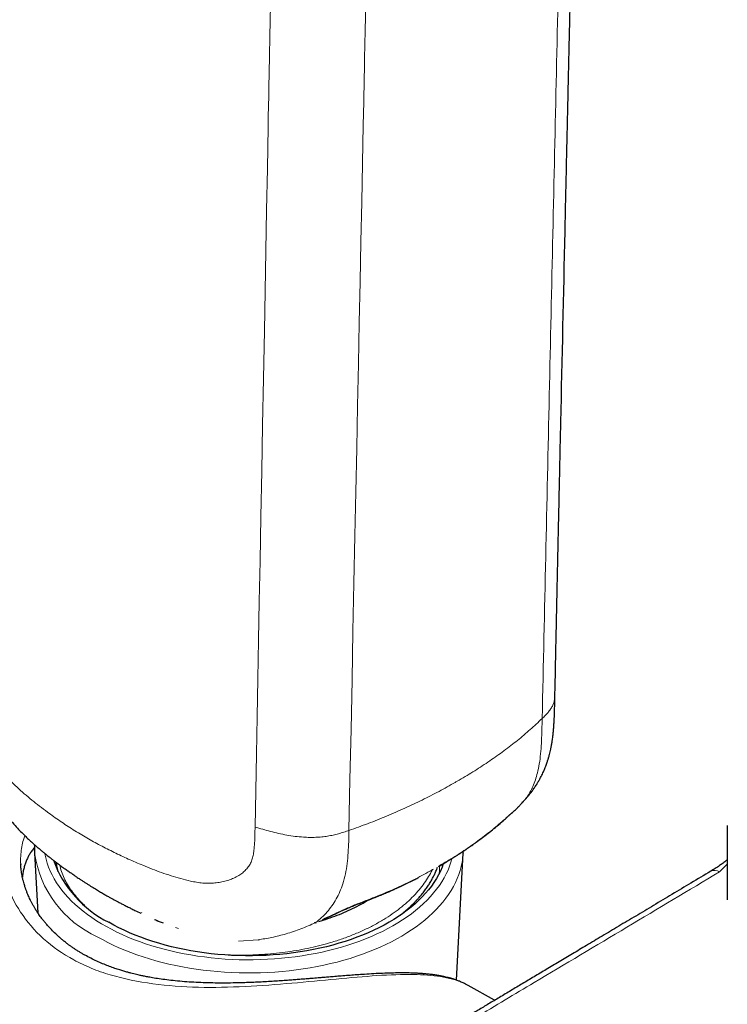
# Model space of a CAD drawing. Header units: millimetres. Extents: x 8 to 830, y 12 to 2106.
# Tile 14 of 256: x 710 to 748, y 546 to 600. Entities that reach past the tile are written whole.
import ezdxf

# ---------------------------------------------------------------- set-up
doc = ezdxf.new("R2010")
doc.units = ezdxf.units.MM

msp = doc.modelspace()

# ---------------------------------------------------------------- linework, layer by layer
at = {"color": 7, "linetype": 'Continuous', "lineweight": 30}
for p, q in [((737.061, 557.389), (737.066, 557.395)), ((736.767, 557.069), (736.777, 557.08)), ((735.991, 556.371), (735.965, 556.344)), ((748.119, 556.078), (748.119, 552.047)), ((710.556, 554.589), (710.728, 551.346)), ((710.556, 554.585), (710.556, 554.589)), ((733.434, 547.694), (733.8, 554.589)), ((733.799, 554.598), (733.803, 554.686)), ((733.8, 554.597), (733.8, 554.589)), ((709.802, 553.989), (709.804, 553.958)), ((716.349, 551.354), (716.371, 551.343)), ((725.808, 550.805), (725.821, 550.811)), ((725.808, 550.805), (725.821, 550.811)), ((722.71, 549.875), (722.737, 549.878)), ((735.503, 546.6), (734.066, 547.409))]:
    msp.add_line(p, q, dxfattribs=at)
at = {"color": 8, "linetype": 'Continuous', "lineweight": 0}
for p, q in [((748.119, 553.99), (747.699, 553.568)), ((725.721, 550.812), (725.797, 550.844)), ((725.793, 550.809), (725.808, 550.806)), ((725.793, 550.809), (725.808, 550.806)), ((718.19, 550.553), (718.357, 550.492)), ((718.19, 550.553), (718.357, 550.492)), ((721.618, 549.803), (722.687, 549.879)), ((721.618, 549.803), (722.687, 549.879))]:
    msp.add_line(p, q, dxfattribs=at)
at = {"color": 8, "linetype": 'Continuous', "lineweight": 0, "flags": 128}
for points in [[(722.512, 556.001), (722.549, 557.959), (722.586, 559.951), (722.624, 561.978), (722.662, 564.038), (722.701, 566.132), (722.741, 568.26), (722.781, 570.422), (722.826, 572.839), (722.872, 575.297), (722.918, 577.796), (722.966, 580.336), (723.014, 582.918), (723.054, 585.074), (723.095, 587.258), (723.136, 589.47), (723.178, 591.71), (723.22, 593.978), (723.23, 594.541), (723.241, 595.106), (723.252, 595.672), (723.262, 596.24), (723.273, 596.812), (723.28, 597.197), (723.286, 597.541), (723.293, 597.871), (723.299, 598.2), (723.305, 598.529), (723.311, 598.858), (723.377, 602.385)], [(722.512, 556.001), (722.549, 557.959), (722.586, 559.951), (722.624, 561.978), (722.662, 564.038), (722.701, 566.132), (722.741, 568.26), (722.781, 570.422), (722.826, 572.839), (722.872, 575.297), (722.918, 577.796), (722.966, 580.336), (723.014, 582.918), (723.054, 585.074), (723.095, 587.258), (723.136, 589.47), (723.178, 591.71), (723.22, 593.978), (723.23, 594.541), (723.241, 595.106), (723.252, 595.672), (723.262, 596.24), (723.273, 596.812), (723.28, 597.197), (723.286, 597.541), (723.293, 597.871), (723.299, 598.2), (723.305, 598.529), (723.311, 598.858), (723.377, 602.385)], [(727.602, 555.814), (727.658, 558.576), (727.714, 561.299), (727.769, 563.982), (727.822, 566.627), (727.876, 569.232), (727.928, 571.799), (727.976, 574.183), (728.024, 576.532), (728.071, 578.847), (728.118, 581.127), (728.163, 583.372), (728.208, 585.582), (728.252, 587.758), (728.296, 589.899), (728.339, 592.005), (728.381, 594.077), (728.406, 595.336), (728.431, 596.581), (728.444, 597.19), (728.449, 597.457), (728.45, 597.51), (728.451, 597.562), (728.452, 597.614), (728.454, 597.698), (728.485, 599.216), (728.515, 600.716)], [(727.602, 555.814), (727.658, 558.576), (727.714, 561.299), (727.769, 563.982), (727.822, 566.627), (727.876, 569.232), (727.928, 571.799), (727.976, 574.183), (728.024, 576.532), (728.071, 578.847), (728.118, 581.127), (728.163, 583.372), (728.208, 585.582), (728.252, 587.758), (728.296, 589.899), (728.339, 592.005), (728.381, 594.077), (728.406, 595.336), (728.431, 596.581), (728.444, 597.19), (728.449, 597.457), (728.45, 597.51), (728.451, 597.562), (728.452, 597.614), (728.454, 597.698), (728.485, 599.216), (728.515, 600.716)], [(711.108, 554.566), (711.125, 554.478), (711.175, 554.259), (711.239, 554.042), (711.316, 553.826), (711.405, 553.611), (711.507, 553.399), (711.622, 553.188), (711.749, 552.98), (711.888, 552.775), (712.039, 552.572), (712.203, 552.373), (712.378, 552.177), (712.565, 551.985), (712.763, 551.796), (712.972, 551.612), (713.192, 551.431), (713.423, 551.255), (713.664, 551.084), (713.915, 550.918), (714.175, 550.757), (714.446, 550.601), (714.725, 550.45), (715.013, 550.305), (715.309, 550.166), (715.614, 550.033), (715.926, 549.906), (716.246, 549.785), (716.573, 549.671), (716.906, 549.563), (717.245, 549.462), (717.591, 549.368), (717.942, 549.28), (718.297, 549.2), (718.658, 549.126), (719.022, 549.06), (719.39, 549.001), (719.762, 548.95), (720.136, 548.906), (720.513, 548.869), (720.891, 548.84), (721.272, 548.818), (721.653, 548.804), (722.035, 548.797), (722.417, 548.798), (722.798, 548.807), (723.179, 548.823), (723.559, 548.846), (723.938, 548.877), (724.314, 548.916), (724.687, 548.962), (725.058, 549.015), (725.425, 549.076), (725.789, 549.144), (726.148, 549.219), (726.502, 549.302), (726.852, 549.391), (727.196, 549.487), (727.534, 549.59), (727.865, 549.699), (728.19, 549.815), (728.508, 549.937), (728.819, 550.066), (729.121, 550.201), (729.416, 550.341), (729.702, 550.487), (729.979, 550.639), (730.246, 550.797), (730.505, 550.959), (730.753, 551.127), (730.992, 551.299), (731.22, 551.476), (731.437, 551.657), (731.643, 551.843), (731.839, 552.032), (732.023, 552.226), (732.195, 552.423), (732.355, 552.623), (732.504, 552.826), (732.64, 553.032), (732.764, 553.241), (732.876, 553.452), (732.974, 553.665), (733.061, 553.88), (733.134, 554.096), (733.188, 554.288)], [(733.8, 554.589), (733.797, 554.541), (733.776, 554.316), (733.741, 554.091), (733.694, 553.867), (733.633, 553.644), (733.56, 553.423), (733.474, 553.203), (733.375, 552.985), (733.263, 552.769), (733.139, 552.555), (733.002, 552.344), (732.854, 552.135), (732.693, 551.929), (732.52, 551.727), (732.336, 551.528), (732.14, 551.333), (731.933, 551.142), (731.715, 550.955), (731.486, 550.772), (731.247, 550.594), (730.997, 550.42), (730.738, 550.252), (730.468, 550.088), (730.19, 549.93), (729.902, 549.778), (729.606, 549.631), (729.301, 549.489), (728.989, 549.354), (728.668, 549.225), (728.34, 549.103), (728.006, 548.986), (727.664, 548.876), (727.317, 548.773), (726.964, 548.677), (726.605, 548.588), (726.241, 548.505), (725.873, 548.43), (725.501, 548.362), (725.124, 548.301), (724.745, 548.248), (724.362, 548.202), (723.978, 548.163), (723.591, 548.132), (723.202, 548.108), (722.812, 548.092), (722.422, 548.084), (722.031, 548.083), (721.641, 548.089), (721.251, 548.104), (720.862, 548.125), (720.475, 548.155), (720.089, 548.191), (719.706, 548.236), (719.326, 548.287), (718.949, 548.346), (718.576, 548.413), (718.206, 548.486), (717.841, 548.567), (717.481, 548.654), (717.127, 548.749), (716.778, 548.85), (716.435, 548.958), (716.098, 549.073), (715.769, 549.194), (715.447, 549.321), (715.132, 549.455), (714.825, 549.595), (714.527, 549.74), (714.237, 549.891), (713.956, 550.048)], [(728.275, 551.914), (728.252, 551.889), (728.238, 551.881)], [(728.275, 551.914), (728.252, 551.889), (728.238, 551.881)], [(722.687, 549.879), (722.728, 549.875), (722.733, 549.876)], [(722.687, 549.879), (722.728, 549.875), (722.733, 549.876)]]:
    msp.add_lwpolyline(points, dxfattribs=at)
at = {"color": 7, "linetype": 'Continuous', "lineweight": 30, "flags": 128}
msp.add_lwpolyline([(732.72, 554.005), (732.652, 553.825), (732.562, 553.614), (732.458, 553.406), (732.342, 553.2), (732.214, 552.997), (732.073, 552.796), (731.921, 552.598), (731.756, 552.403), (731.58, 552.212), (731.392, 552.024), (731.194, 551.841), (730.984, 551.661), (730.763, 551.486), (730.532, 551.315), (730.291, 551.149), (730.04, 550.988), (729.779, 550.832), (729.509, 550.682), (729.231, 550.537), (728.943, 550.398), (728.647, 550.264), (728.344, 550.137), (728.033, 550.016), (727.715, 549.901), (727.39, 549.793), (727.058, 549.691), (726.721, 549.596), (726.378, 549.508), (726.03, 549.427), (725.678, 549.353), (725.321, 549.286), (724.96, 549.226), (724.596, 549.174), (724.229, 549.129), (723.86, 549.091), (723.488, 549.061), (723.115, 549.038), (722.741, 549.023), (722.366, 549.016), (721.99, 549.016), (721.615, 549.023), (721.241, 549.038), (720.868, 549.061), (720.496, 549.091), (720.127, 549.129), (719.76, 549.174), (719.396, 549.226), (719.035, 549.286), (718.678, 549.353), (718.325, 549.427), (717.978, 549.508), (717.635, 549.596), (717.298, 549.691), (716.966, 549.793), (716.641, 549.901), (716.323, 550.016), (716.012, 550.137), (715.708, 550.264), (715.413, 550.398), (715.125, 550.537), (714.846, 550.682), (714.577, 550.832)], dxfattribs=at)
at = {"color": 8, "linetype": 'Continuous', "lineweight": 0}
for centre, radius, start, end in [((716.401, 555.423), 5.905, 188.1611, 245.5368), ((747.43, 553.147), 0.5, 57.4939, 115.103)]:
    msp.add_arc(centre, radius, start, end, dxfattribs=at)
at = {"color": 7, "linetype": 'Continuous', "lineweight": 30}
msp.add_arc((717.301, 556.284), 6.095, 200.0386, 243.4445, dxfattribs=at)
for points, knots in [([(738.772, 563.103), (738.777, 563.34), (738.787, 563.802), (738.801, 564.474), (738.814, 565.105), (738.827, 565.695), (738.838, 566.244), (738.849, 566.752), (738.859, 567.208), (738.868, 567.613), (738.875, 567.972), (738.882, 568.301), (738.889, 568.607), (738.895, 568.894), (738.901, 569.179), (738.907, 569.46), (738.913, 569.735), (738.919, 569.998), (738.925, 570.268), (738.931, 570.562), (738.938, 570.884), (738.946, 571.234), (738.954, 571.612), (738.965, 572.142), (738.98, 572.804), (738.997, 573.583), (739.013, 574.335), (739.029, 575.069), (739.045, 575.795), (739.061, 576.518), (739.076, 577.242), (739.163, 581.172), (739.25, 585.104), (739.338, 589.039), (739.354, 589.772), (739.371, 590.511), (739.387, 591.255), (739.404, 592.003), (739.421, 592.752), (739.438, 593.498), (739.452, 594.131), (739.464, 594.643), (739.472, 595.03), (739.481, 595.397), (739.489, 595.754), (739.497, 596.116), (739.506, 596.524), (739.516, 596.985), (739.528, 597.5), (739.54, 598.036), (739.556, 598.72), (739.574, 599.534), (739.595, 600.469), (739.616, 601.387), (739.637, 602.298), (739.678, 604.097), (739.89, 613.431), (740.101, 622.681), (740.29, 630.96), (740.305, 631.63), (740.321, 632.321), (740.337, 633.034), (740.351, 633.645), (740.362, 634.137), (740.37, 634.493), (740.377, 634.818), (740.383, 635.096), (740.389, 635.33), (740.393, 635.533), (740.398, 635.738), (740.404, 635.982), (740.41, 636.274), (740.418, 636.617), (740.426, 636.991), (740.435, 637.389), (740.445, 637.797), (740.454, 638.203), (740.465, 638.709), (740.479, 639.309), (740.494, 640), (740.513, 640.832), (740.535, 641.815), (740.561, 642.949), (740.586, 644.069), (740.604, 644.89), (740.616, 645.414), (740.621, 645.655), (740.627, 645.908), (740.633, 646.182), (740.64, 646.483), (740.647, 646.81), (740.655, 647.163), (740.665, 647.578), (740.675, 648.06), (740.688, 648.615), (740.701, 649.212), (740.715, 649.849), (740.725, 650.288), (740.73, 650.514)], [0, 0, 0, 0, 0.008164, 0.015859, 0.023084, 0.02984, 0.036126, 0.041943, 0.04729, 0.05178, 0.055875, 0.059598, 0.063091, 0.06638, 0.069464, 0.072894, 0.07603, 0.078893, 0.081929, 0.085317, 0.088986, 0.092994, 0.097341, 0.101962, 0.111188, 0.120102, 0.128702, 0.137028, 0.145315, 0.153603, 0.16189, 0.170177, 0.288554, 0.29687, 0.305257, 0.313715, 0.322243, 0.330803, 0.339374, 0.347957, 0.356415, 0.361084, 0.365514, 0.369706, 0.373672, 0.377768, 0.382146, 0.387668, 0.393582, 0.399835, 0.406051, 0.417076, 0.427741, 0.438163, 0.448579, 0.458994, 0.499909, 0.768861, 0.7763, 0.783946, 0.791849, 0.800009, 0.808407, 0.812812, 0.816878, 0.820604, 0.82399, 0.826412, 0.828633, 0.830933, 0.833442, 0.837014, 0.840941, 0.845221, 0.849854, 0.854578, 0.859221, 0.863784, 0.871938, 0.87982, 0.887479, 0.9005, 0.913519, 0.926393, 0.938948, 0.941668, 0.944371, 0.947212, 0.950352, 0.95379, 0.957528, 0.961564, 0.9659, 0.971775, 0.978122, 0.984942, 0.992235, 1, 1, 1, 1]), ([(705.95, 566.681), (705.951, 566.562), (705.955, 566.335), (705.961, 566.008), (705.968, 565.708), (705.977, 565.435), (705.988, 565.188), (706, 564.968), (706.013, 564.767), (706.027, 564.589), (706.04, 564.441), (706.051, 564.326), (706.062, 564.229), (706.072, 564.136), (706.084, 564.035), (706.098, 563.92), (706.116, 563.787), (706.14, 563.625), (706.17, 563.431), (706.209, 563.204), (706.256, 562.951), (706.328, 562.601), (706.428, 562.167), (706.56, 561.668), (706.701, 561.191), (706.84, 560.766), (706.975, 560.388), (707.104, 560.049), (707.239, 559.72), (707.381, 559.393), (707.539, 559.055), (707.715, 558.705), (707.908, 558.344), (708.078, 558.046), (708.217, 557.812), (708.323, 557.641), (708.429, 557.474), (708.526, 557.326), (708.605, 557.211), (708.666, 557.123), (708.723, 557.042), (708.789, 556.949), (708.872, 556.838), (708.969, 556.709), (709.131, 556.504), (709.352, 556.24), (709.613, 555.951), (709.852, 555.702), (710.07, 555.486), (710.281, 555.285), (710.482, 555.101), (710.666, 554.939), (710.826, 554.802), (710.943, 554.703), (711.023, 554.637), (711.072, 554.596), (711.119, 554.558), (711.175, 554.513), (711.249, 554.453), (711.356, 554.368), (711.488, 554.264), (711.635, 554.151), (711.781, 554.042), (711.942, 553.922), (712.118, 553.794), (712.302, 553.662), (712.469, 553.544), (712.612, 553.445), (712.718, 553.372), (712.803, 553.315), (712.881, 553.262), (712.982, 553.194), (713.106, 553.112), (713.244, 553.022), (713.386, 552.93), (713.567, 552.815), (713.781, 552.683), (714.019, 552.538), (714.232, 552.413), (714.421, 552.303), (714.592, 552.207), (714.739, 552.126), (714.876, 552.051), (715.017, 551.974), (715.184, 551.886), (715.373, 551.788), (715.575, 551.685), (715.782, 551.582), (716.03, 551.46), (716.211, 551.377), (716.32, 551.326)], [0, 0, 0, 0, 0.019102, 0.036495, 0.052322, 0.066691, 0.07953, 0.090854, 0.100706, 0.11026, 0.117697, 0.122908, 0.127371, 0.131778, 0.136467, 0.142032, 0.148481, 0.155788, 0.165485, 0.176356, 0.1884, 0.2016, 0.226152, 0.249891, 0.272603, 0.294447, 0.311411, 0.328076, 0.34458, 0.36094, 0.377942, 0.396885, 0.416542, 0.436478, 0.446046, 0.455756, 0.465622, 0.474535, 0.481527, 0.485897, 0.490311, 0.49594, 0.502786, 0.510805, 0.519881, 0.541715, 0.562623, 0.579225, 0.595198, 0.610545, 0.625242, 0.638414, 0.649698, 0.659004, 0.662988, 0.66643, 0.669329, 0.672743, 0.677895, 0.684802, 0.694893, 0.705054, 0.714913, 0.724458, 0.737754, 0.750341, 0.761517, 0.770976, 0.778661, 0.782448, 0.787494, 0.794071, 0.802185, 0.811566, 0.820738, 0.829482, 0.846312, 0.861257, 0.874325, 0.885996, 0.896468, 0.905733, 0.912985, 0.921512, 0.931677, 0.943443, 0.955752, 0.96817, 0.9807, 1, 1, 1, 1]), ([(705.95, 566.681), (705.951, 566.562), (705.955, 566.335), (705.961, 566.008), (705.968, 565.708), (705.977, 565.435), (705.988, 565.188), (706, 564.968), (706.013, 564.767), (706.027, 564.589), (706.04, 564.441), (706.051, 564.326), (706.062, 564.229), (706.072, 564.136), (706.084, 564.035), (706.098, 563.92), (706.116, 563.787), (706.14, 563.625), (706.17, 563.431), (706.209, 563.204), (706.256, 562.951), (706.328, 562.601), (706.428, 562.167), (706.56, 561.668), (706.701, 561.191), (706.84, 560.766), (706.975, 560.388), (707.104, 560.049), (707.239, 559.72), (707.381, 559.393), (707.539, 559.055), (707.715, 558.705), (707.908, 558.344), (708.078, 558.046), (708.217, 557.812), (708.323, 557.641), (708.429, 557.474), (708.526, 557.326), (708.605, 557.211), (708.666, 557.123), (708.723, 557.042), (708.789, 556.949), (708.872, 556.838), (708.969, 556.709), (709.131, 556.504), (709.352, 556.24), (709.613, 555.951), (709.852, 555.702), (710.07, 555.486), (710.281, 555.285), (710.482, 555.101), (710.666, 554.939), (710.826, 554.802), (710.943, 554.703), (711.023, 554.637), (711.072, 554.596), (711.119, 554.558), (711.175, 554.513), (711.249, 554.453), (711.356, 554.368), (711.488, 554.264), (711.635, 554.151), (711.781, 554.042), (711.942, 553.922), (712.118, 553.794), (712.302, 553.662), (712.469, 553.544), (712.612, 553.445), (712.718, 553.372), (712.803, 553.315), (712.881, 553.262), (712.982, 553.194), (713.106, 553.112), (713.244, 553.022), (713.386, 552.93), (713.567, 552.815), (713.781, 552.683), (714.019, 552.538), (714.232, 552.413), (714.421, 552.303), (714.592, 552.207), (714.739, 552.126), (714.876, 552.051), (715.017, 551.974), (715.184, 551.886), (715.373, 551.788), (715.575, 551.685), (715.782, 551.582), (716.03, 551.46), (716.211, 551.377), (716.32, 551.326)], [0, 0, 0, 0, 0.019102, 0.036495, 0.052322, 0.066691, 0.07953, 0.090854, 0.100706, 0.11026, 0.117697, 0.122908, 0.127371, 0.131778, 0.136467, 0.142032, 0.148481, 0.155788, 0.165485, 0.176356, 0.1884, 0.2016, 0.226152, 0.249891, 0.272603, 0.294447, 0.311411, 0.328076, 0.34458, 0.36094, 0.377942, 0.396885, 0.416542, 0.436478, 0.446046, 0.455756, 0.465622, 0.474535, 0.481527, 0.485897, 0.490311, 0.49594, 0.502786, 0.510805, 0.519881, 0.541715, 0.562623, 0.579225, 0.595198, 0.610545, 0.625242, 0.638414, 0.649698, 0.659004, 0.662988, 0.66643, 0.669329, 0.672743, 0.677895, 0.684802, 0.694893, 0.705054, 0.714913, 0.724458, 0.737754, 0.750341, 0.761517, 0.770976, 0.778661, 0.782448, 0.787494, 0.794071, 0.802185, 0.811566, 0.820738, 0.829482, 0.846312, 0.861257, 0.874325, 0.885996, 0.896468, 0.905733, 0.912985, 0.921512, 0.931677, 0.943443, 0.955752, 0.96817, 0.9807, 1, 1, 1, 1]), ([(737.067, 557.392), (737.101, 557.43), (737.164, 557.5), (737.249, 557.597), (737.317, 557.677), (737.37, 557.741), (737.41, 557.791), (737.445, 557.835), (737.478, 557.877), (737.513, 557.923), (737.553, 557.977), (737.604, 558.045), (737.661, 558.128), (737.722, 558.218), (737.787, 558.318), (737.849, 558.419), (737.906, 558.517), (737.953, 558.602), (738.004, 558.696), (738.061, 558.809), (738.117, 558.928), (738.165, 559.034), (738.206, 559.13), (738.25, 559.238), (738.293, 559.35), (738.332, 559.46), (738.363, 559.553), (738.388, 559.63), (738.408, 559.696), (738.429, 559.764), (738.452, 559.845), (738.481, 559.954), (738.513, 560.083), (738.549, 560.241), (738.584, 560.413), (738.615, 560.596), (738.642, 560.775), (738.665, 560.952), (738.684, 561.134), (738.699, 561.298), (738.71, 561.437), (738.718, 561.547), (738.725, 561.664), (738.733, 561.808), (738.742, 561.99), (738.75, 562.212), (738.758, 562.473), (738.765, 562.774), (738.769, 562.988), (738.772, 563.102)], [0, 0, 0, 0, 0.021818, 0.040183, 0.055147, 0.066807, 0.075421, 0.082609, 0.09136, 0.098453, 0.107853, 0.121117, 0.137449, 0.154422, 0.171787, 0.193101, 0.210434, 0.22543, 0.239765, 0.262668, 0.287324, 0.304271, 0.320274, 0.338714, 0.361822, 0.380271, 0.397387, 0.410812, 0.420689, 0.431867, 0.446559, 0.463168, 0.488619, 0.512869, 0.543926, 0.575138, 0.604751, 0.633108, 0.663617, 0.695736, 0.715825, 0.733442, 0.751213, 0.775903, 0.807776, 0.845877, 0.890598, 0.94194, 1, 1, 1, 1]), ([(736.778, 557.079), (736.815, 557.118), (736.901, 557.21), (736.996, 557.313), (737.054, 557.378), (737.063, 557.388)], [0, 0, 0, 0, 0.380428, 0.905172, 1, 1, 1, 1]), ([(735.965, 556.344), (736.018, 556.392), (736.122, 556.483), (736.256, 556.6), (736.37, 556.7), (736.466, 556.784), (736.551, 556.861), (736.627, 556.93), (736.691, 556.991), (736.736, 557.035), (736.76, 557.06), (736.768, 557.068)], [0, 0, 0, 0, 0.146604, 0.282893, 0.409456, 0.526586, 0.634389, 0.756002, 0.862887, 0.954849, 1, 1, 1, 1]), ([(732.457, 553.856), (732.483, 553.871), (732.571, 553.921), (732.709, 554.001), (732.864, 554.093), (732.998, 554.174), (733.119, 554.248), (733.238, 554.322), (733.362, 554.4), (733.492, 554.483), (733.636, 554.576), (733.8, 554.684), (733.991, 554.813), (734.208, 554.963), (734.45, 555.134), (734.715, 555.328), (735.001, 555.546), (735.308, 555.789), (735.634, 556.056), (735.852, 556.246), (735.965, 556.344)], [0, 0, 0, 0, 0.020268, 0.067071, 0.107516, 0.141606, 0.172329, 0.203899, 0.236346, 0.272078, 0.309037, 0.353954, 0.406831, 0.467668, 0.536467, 0.61323, 0.697959, 0.790661, 0.891338, 1, 1, 1, 1]), ([(710.557, 555.036), (710.556, 555.025), (710.55, 554.939), (710.548, 554.789), (710.554, 554.65), (710.557, 554.585)], [0, 0, 0, 0, 0.075963, 0.568337, 1, 1, 1, 1]), ([(710.552, 554.893), (710.524, 554.861), (710.447, 554.772), (710.341, 554.618), (710.232, 554.433), (710.14, 554.243), (710.06, 554.044), (709.993, 553.835), (709.941, 553.617), (709.907, 553.433), (709.896, 553.32), (709.893, 553.286)], [0, 0, 0, 0, 0.076084, 0.209847, 0.331069, 0.452293, 0.57429, 0.696289, 0.820588, 0.944888, 1, 1, 1, 1]), ([(734.071, 547.406), (734.023, 547.433), (733.932, 547.482), (733.805, 547.543), (733.7, 547.59), (733.608, 547.628), (733.522, 547.662), (733.437, 547.693), (733.345, 547.725), (733.24, 547.759), (733.118, 547.795), (732.991, 547.829), (732.869, 547.859), (732.731, 547.89), (732.566, 547.924), (732.362, 547.959), (732.135, 547.992), (731.895, 548.02), (731.691, 548.039), (731.538, 548.051), (731.442, 548.057), (731.362, 548.062), (731.29, 548.066), (731.214, 548.07), (731.126, 548.073), (731.011, 548.078), (730.864, 548.082), (730.679, 548.085), (730.468, 548.086), (730.17, 548.084), (729.786, 548.076), (729.315, 548.058), (728.827, 548.033), (728.369, 548.004), (727.947, 547.974), (727.567, 547.946), (727.195, 547.917), (726.846, 547.889), (726.534, 547.863), (726.263, 547.84), (726.036, 547.821), (725.842, 547.805), (725.663, 547.791), (725.474, 547.775), (725.259, 547.758), (725.005, 547.738), (724.722, 547.716), (724.415, 547.693), (724.087, 547.669), (723.725, 547.644), (723.337, 547.62), (722.938, 547.597), (722.541, 547.578), (722.153, 547.562), (721.7, 547.547), (721.189, 547.536), (720.624, 547.533), (720.084, 547.54), (719.569, 547.556), (719.06, 547.581), (718.559, 547.617), (718.073, 547.663), (717.629, 547.717), (717.231, 547.774), (716.903, 547.828), (716.637, 547.878), (716.426, 547.921), (716.242, 547.961), (716.079, 547.998), (715.927, 548.035), (715.77, 548.075), (715.594, 548.122), (715.391, 548.179), (715.159, 548.25), (714.898, 548.336), (714.615, 548.437), (714.313, 548.554), (714.001, 548.688), (713.681, 548.838), (713.418, 548.974), (713.211, 549.089), (713.059, 549.178), (712.909, 549.27), (712.768, 549.36), (712.651, 549.438), (712.56, 549.502), (712.489, 549.552), (712.43, 549.595), (712.379, 549.633), (712.327, 549.671), (712.26, 549.722), (712.17, 549.793), (712.059, 549.883), (711.942, 549.982), (711.777, 550.128), (711.58, 550.314), (711.363, 550.539), (711.19, 550.735), (711.054, 550.9), (710.951, 551.032), (710.866, 551.148), (710.805, 551.233), (710.764, 551.294), (710.737, 551.332), (710.714, 551.368), (710.687, 551.409), (710.651, 551.465), (710.595, 551.554), (710.524, 551.673), (710.446, 551.811), (710.374, 551.946), (710.312, 552.07), (710.26, 552.183), (710.215, 552.283), (710.176, 552.375), (710.142, 552.459), (710.113, 552.535), (710.088, 552.602), (710.067, 552.662), (710.044, 552.729), (710.016, 552.814), (709.981, 552.929), (709.943, 553.069), (709.905, 553.222), (709.874, 553.372), (709.849, 553.518), (709.829, 553.657), (709.814, 553.791), (709.806, 553.903), (709.803, 553.962), (709.802, 553.989)], [0, 0, 0, 0, 0.008699, 0.016424, 0.023186, 0.029159, 0.03451, 0.039242, 0.044028, 0.050132, 0.057113, 0.064408, 0.070898, 0.076557, 0.085931, 0.096326, 0.107572, 0.119239, 0.130381, 0.135544, 0.139797, 0.143136, 0.145958, 0.149234, 0.153009, 0.157281, 0.163967, 0.171588, 0.180126, 0.189555, 0.206816, 0.223963, 0.241045, 0.258087, 0.270431, 0.282706, 0.294784, 0.305712, 0.315279, 0.323529, 0.330477, 0.335768, 0.340998, 0.346487, 0.352638, 0.360104, 0.368894, 0.377426, 0.386913, 0.397352, 0.408726, 0.42031, 0.431653, 0.442753, 0.45361, 0.470469, 0.486708, 0.502344, 0.517388, 0.53185, 0.547366, 0.562168, 0.57588, 0.588234, 0.59922, 0.606886, 0.61371, 0.6197, 0.624863, 0.62974, 0.634794, 0.640619, 0.647562, 0.655633, 0.664828, 0.675146, 0.68626, 0.698206, 0.710704, 0.723766, 0.730115, 0.736577, 0.74315, 0.74958, 0.755221, 0.758944, 0.762201, 0.764993, 0.767321, 0.769489, 0.772457, 0.777072, 0.782894, 0.789232, 0.795374, 0.809209, 0.821941, 0.833576, 0.841555, 0.84862, 0.854704, 0.859806, 0.862085, 0.864094, 0.865833, 0.867611, 0.87051, 0.874622, 0.881404, 0.888887, 0.895781, 0.902086, 0.907801, 0.912928, 0.917467, 0.921887, 0.925779, 0.929143, 0.931981, 0.934724, 0.938888, 0.944426, 0.951341, 0.959153, 0.96655, 0.973457, 0.980967, 0.987809, 0.994485, 1, 1, 1, 1]), ([(711.723, 554.086), (711.727, 554.048), (711.738, 553.96), (711.764, 553.813), (711.792, 553.677), (711.816, 553.592), (711.824, 553.566)], [0, 0, 0, 0, 0.2140029, 0.5094816, 0.8451014, 1, 1, 1, 1]), ([(748.119, 554.218), (748.101, 554.204), (748.025, 554.145), (747.883, 554.04), (747.684, 553.898), (747.46, 553.747), (747.302, 553.65), (747.219, 553.599)], [0, 0, 0, 0, 0.061266, 0.255584, 0.477182, 0.725507, 1, 1, 1, 1]), ([(747.218, 553.599), (746.863, 553.387), (746.162, 552.968), (745.13, 552.351), (744.132, 551.755), (743.17, 551.18), (742.243, 550.626), (741.35, 550.093), (740.516, 549.595), (739.736, 549.129), (739.011, 548.696), (738.315, 548.28), (737.649, 547.882), (737.012, 547.501), (736.387, 547.128), (735.777, 546.764), (735.183, 546.409), (734.624, 546.075), (734.1, 545.762), (733.612, 545.47), (733.158, 545.199), (732.75, 544.955), (732.384, 544.737), (732.057, 544.541), (731.752, 544.359), (731.467, 544.189), (731.204, 544.031), (730.962, 543.887), (730.743, 543.756), (730.545, 543.638), (730.365, 543.53), (730.199, 543.431), (730.052, 543.343), (729.916, 543.261), (729.774, 543.175), (729.608, 543.072), (729.406, 542.945), (729.176, 542.795), (728.919, 542.62), (728.634, 542.42), (728.325, 542.194), (727.992, 541.941), (727.637, 541.659), (727.262, 541.348), (726.866, 541.004), (726.45, 540.626), (726.039, 540.234), (725.633, 539.829), (725.236, 539.415), (724.829, 538.971), (724.412, 538.495), (723.988, 537.989), (723.56, 537.45), (723.146, 536.904), (722.748, 536.354), (722.368, 535.802), (721.997, 535.236), (721.641, 534.666), (721.306, 534.102), (720.991, 533.546), (720.698, 533), (720.396, 532.412), (720.092, 531.785), (719.792, 531.124), (719.523, 530.491), (719.283, 529.887), (719.069, 529.311), (718.882, 528.772), (718.72, 528.269), (718.577, 527.798), (718.448, 527.34), (718.327, 526.878), (718.212, 526.402), (718.105, 525.91), (718.013, 525.444), (717.937, 525.006), (717.874, 524.597), (717.817, 524.179), (717.774, 523.796), (717.742, 523.462), (717.721, 523.194), (717.705, 522.965), (717.696, 522.793), (717.69, 522.67), (717.686, 522.587), (717.683, 522.508), (717.68, 522.417), (717.677, 522.303), (717.674, 522.136), (717.672, 521.915), (717.674, 521.642), (717.68, 521.363), (717.692, 521.087), (717.708, 520.821), (717.729, 520.557), (717.753, 520.299), (717.781, 520.056), (717.81, 519.833), (717.84, 519.633), (717.871, 519.441), (717.906, 519.244), (717.947, 519.034), (717.992, 518.824), (718.037, 518.629), (718.081, 518.453), (718.126, 518.282), (718.177, 518.101), (718.236, 517.905), (718.308, 517.682), (718.392, 517.442), (718.486, 517.193), (718.585, 516.952), (718.687, 516.724), (718.788, 516.51), (718.885, 516.32), (718.974, 516.153), (719.054, 516.012), (719.128, 515.886), (719.205, 515.76), (719.291, 515.624), (719.39, 515.476), (719.5, 515.318), (719.624, 515.152), (719.759, 514.978), (719.908, 514.801), (720.04, 514.653), (720.146, 514.539), (720.22, 514.462), (720.288, 514.393), (720.36, 514.323), (720.447, 514.241), (720.553, 514.143), (720.681, 514.032), (720.829, 513.909), (721, 513.776), (721.197, 513.633), (721.339, 513.539), (721.414, 513.49)], [0, 0, 0, 0, 0.023319, 0.045871, 0.067657, 0.088676, 0.108929, 0.128416, 0.147136, 0.163623, 0.179466, 0.194665, 0.209219, 0.22313, 0.236397, 0.250136, 0.263108, 0.275314, 0.286753, 0.297426, 0.307333, 0.316473, 0.324178, 0.33129, 0.337946, 0.344155, 0.349916, 0.35523, 0.359975, 0.364296, 0.368193, 0.371736, 0.375156, 0.377838, 0.380551, 0.384282, 0.388627, 0.393593, 0.399162, 0.405326, 0.412072, 0.419343, 0.427129, 0.435431, 0.44425, 0.453588, 0.463447, 0.472314, 0.481569, 0.491214, 0.501244, 0.511634, 0.522386, 0.533506, 0.543547, 0.553883, 0.564416, 0.574724, 0.584769, 0.594555, 0.604061, 0.613245, 0.625003, 0.636219, 0.646906, 0.657073, 0.666728, 0.675878, 0.684189, 0.692039, 0.699563, 0.707316, 0.715358, 0.723696, 0.732337, 0.739203, 0.74626, 0.753518, 0.760968, 0.766409, 0.771178, 0.775271, 0.778686, 0.780422, 0.781909, 0.783169, 0.784735, 0.786827, 0.789375, 0.793868, 0.798926, 0.804453, 0.809454, 0.814484, 0.819543, 0.824625, 0.829444, 0.833832, 0.837787, 0.841422, 0.845381, 0.849766, 0.854319, 0.858467, 0.861989, 0.865497, 0.86939, 0.873667, 0.878328, 0.884099, 0.889819, 0.895489, 0.901107, 0.906419, 0.91123, 0.915308, 0.91888, 0.921925, 0.925145, 0.928868, 0.932858, 0.937291, 0.942062, 0.947143, 0.952533, 0.958147, 0.961003, 0.963546, 0.965778, 0.967974, 0.970814, 0.974329, 0.97826, 0.982793, 0.987926, 0.993662, 1, 1, 1, 1]), ([(730.331, 551.181), (730.371, 551.212), (730.48, 551.294), (730.641, 551.428), (730.808, 551.572), (730.948, 551.7), (731.055, 551.804), (731.136, 551.884), (731.193, 551.944), (731.233, 551.985), (731.262, 552.016), (731.29, 552.046), (731.329, 552.088), (731.384, 552.149), (731.455, 552.231), (731.538, 552.329), (731.621, 552.433), (731.701, 552.537), (731.775, 552.638), (731.868, 552.772), (731.976, 552.936), (732.091, 553.132), (732.191, 553.32), (732.281, 553.509), (732.354, 553.678), (732.393, 553.786), (732.408, 553.827)], [0, 0, 0, 0, 0.04022, 0.107944, 0.168839, 0.221032, 0.264568, 0.293825, 0.317323, 0.335082, 0.342983, 0.353797, 0.370015, 0.391621, 0.424336, 0.463843, 0.503617, 0.542182, 0.579541, 0.615699, 0.689177, 0.758533, 0.824658, 0.888537, 0.957303, 1, 1, 1, 1]), ([(728.238, 551.881), (728.363, 551.928), (728.603, 552.017), (728.942, 552.15), (729.246, 552.273), (729.516, 552.386), (729.753, 552.488), (729.955, 552.577), (730.126, 552.654), (730.28, 552.724), (730.428, 552.793), (730.576, 552.863), (730.826, 552.983), (731.096, 553.115), (731.312, 553.228), (731.382, 553.265)], [0, 0, 0, 0, 0.11365, 0.217564, 0.311752, 0.396223, 0.470983, 0.536039, 0.588493, 0.635995, 0.683898, 0.732248, 0.781045, 0.928944, 1, 1, 1, 1]), ([(728.238, 551.881), (728.363, 551.928), (728.603, 552.017), (728.942, 552.15), (729.246, 552.273), (729.516, 552.386), (729.753, 552.488), (729.955, 552.577), (730.126, 552.654), (730.28, 552.724), (730.428, 552.793), (730.576, 552.863), (730.826, 552.983), (731.096, 553.115), (731.312, 553.228), (731.382, 553.265)], [0, 0, 0, 0, 0.11365, 0.217564, 0.311752, 0.396223, 0.470983, 0.536039, 0.588493, 0.635995, 0.683898, 0.732248, 0.781045, 0.928944, 1, 1, 1, 1]), ([(725.969, 550.879), (726.049, 550.901), (726.304, 550.974), (726.719, 551.117), (727.213, 551.308), (727.693, 551.52), (728.151, 551.754), (728.457, 551.922), (728.6, 552.015), (728.606, 552.02)], [0, 0, 0, 0, 0.081251, 0.259633, 0.439526, 0.620576, 0.80573, 0.99131, 1, 1, 1, 1]), ([(726.163, 550.967), (726.273, 551.018), (726.48, 551.114), (726.723, 551.227), (726.895, 551.307), (727.019, 551.364), (727.167, 551.431), (727.339, 551.509), (727.535, 551.596), (727.753, 551.689), (727.992, 551.788), (728.153, 551.849), (728.238, 551.881)], [0, 0, 0, 0, 0.156561, 0.294373, 0.342528, 0.400415, 0.470365, 0.552288, 0.646118, 0.751865, 0.869685, 1, 1, 1, 1]), ([(726.163, 550.967), (726.273, 551.018), (726.48, 551.114), (726.723, 551.227), (726.895, 551.307), (727.019, 551.364), (727.167, 551.431), (727.339, 551.509), (727.535, 551.596), (727.753, 551.689), (727.992, 551.788), (728.153, 551.849), (728.238, 551.881)], [0, 0, 0, 0, 0.156561, 0.294373, 0.342528, 0.400415, 0.470365, 0.552288, 0.646118, 0.751865, 0.869685, 1, 1, 1, 1]), ([(717.066, 550.981), (717.105, 550.965), (717.164, 550.941), (717.219, 550.919), (717.238, 550.912)], [0, 0, 0, 0, 0.6742, 1, 1, 1, 1]), ([(717.066, 550.981), (717.105, 550.965), (717.164, 550.941), (717.219, 550.919), (717.238, 550.912)], [0, 0, 0, 0, 0.6742, 1, 1, 1, 1]), ([(717.085, 550.981), (717.16, 550.945), (717.303, 550.876), (717.457, 550.823), (717.529, 550.797)], [0, 0, 0, 0, 0.524063, 1, 1, 1, 1]), ([(717.085, 550.981), (717.16, 550.945), (717.303, 550.876), (717.457, 550.823), (717.529, 550.797)], [0, 0, 0, 0, 0.524063, 1, 1, 1, 1])]:
    msp.add_open_spline(points, degree=3, knots=knots, dxfattribs=at)
at = {"color": 8, "linetype": 'Continuous', "lineweight": 0}
for points, knots in [([(740.002, 649.067), (739.874, 643.289), (739.617, 631.715), (739.233, 614.33), (738.848, 596.894), (738.463, 579.406), (738.207, 567.73), (738.078, 561.884)], [0, 0, 0, 0, 0.198777, 0.398166, 0.598166, 0.798777, 1, 1, 1, 1]), ([(706.836, 565.05), (706.837, 564.939), (706.841, 564.715), (706.847, 564.379), (706.858, 564.038), (706.874, 563.691), (706.899, 563.359), (706.939, 563.04), (706.995, 562.736), (707.064, 562.429), (707.147, 562.121), (707.251, 561.789), (707.378, 561.436), (707.529, 561.067), (707.691, 560.71), (707.864, 560.365), (708.045, 560.037), (708.235, 559.728), (708.433, 559.441), (708.639, 559.177), (708.9, 558.872), (709.22, 558.531), (709.603, 558.16), (709.997, 557.804), (710.403, 557.463), (710.819, 557.133), (711.327, 556.751), (711.934, 556.32), (712.65, 555.85), (713.379, 555.409), (714.119, 555.001), (714.867, 554.621), (715.635, 554.26), (716.325, 553.961), (716.928, 553.719), (717.439, 553.529), (717.957, 553.354), (718.48, 553.196), (718.943, 553.079), (719.344, 553), (719.679, 552.954), (720.009, 552.942), (720.331, 552.959), (720.642, 553.004), (720.942, 553.074), (721.228, 553.168), (721.499, 553.289), (721.736, 553.433), (721.937, 553.599), (722.104, 553.779), (722.243, 553.982), (722.348, 554.21), (722.414, 554.46), (722.461, 554.771), (722.488, 555.143), (722.504, 555.571), (722.509, 555.857), (722.512, 556.001)], [0, 0, 0, 0, 0.014002, 0.028003, 0.042007, 0.056007, 0.070005, 0.081, 0.091997, 0.102992, 0.113988, 0.124989, 0.138981, 0.152981, 0.166976, 0.180974, 0.194973, 0.208724, 0.222472, 0.236222, 0.249973, 0.273307, 0.296642, 0.31998, 0.343315, 0.366652, 0.389989, 0.426658, 0.463331, 0.500001, 0.535005, 0.570009, 0.605013, 0.640018, 0.66202, 0.684024, 0.706027, 0.728029, 0.75003, 0.76403, 0.77803, 0.792027, 0.806026, 0.820025, 0.833776, 0.847523, 0.861272, 0.875014, 0.886681, 0.898343, 0.910006, 0.921667, 0.933327, 0.944995, 0.963328, 0.981664, 1, 1, 1, 1]), ([(706.836, 565.05), (706.837, 564.939), (706.841, 564.715), (706.847, 564.379), (706.858, 564.038), (706.874, 563.691), (706.899, 563.359), (706.939, 563.04), (706.995, 562.736), (707.064, 562.429), (707.147, 562.121), (707.251, 561.789), (707.378, 561.436), (707.529, 561.067), (707.691, 560.71), (707.864, 560.365), (708.045, 560.037), (708.235, 559.728), (708.433, 559.441), (708.639, 559.177), (708.9, 558.872), (709.22, 558.531), (709.603, 558.16), (709.997, 557.804), (710.403, 557.463), (710.819, 557.133), (711.327, 556.751), (711.934, 556.32), (712.65, 555.85), (713.379, 555.409), (714.119, 555.001), (714.867, 554.621), (715.635, 554.26), (716.325, 553.961), (716.928, 553.719), (717.439, 553.529), (717.957, 553.354), (718.48, 553.196), (718.943, 553.079), (719.344, 553), (719.679, 552.954), (720.009, 552.942), (720.331, 552.959), (720.642, 553.004), (720.942, 553.074), (721.228, 553.168), (721.499, 553.289), (721.736, 553.433), (721.937, 553.599), (722.104, 553.779), (722.243, 553.982), (722.348, 554.21), (722.414, 554.46), (722.461, 554.771), (722.488, 555.143), (722.504, 555.571), (722.509, 555.857), (722.512, 556.001)], [0, 0, 0, 0, 0.014002, 0.028003, 0.042007, 0.056007, 0.070005, 0.081, 0.091997, 0.102992, 0.113988, 0.124989, 0.138981, 0.152981, 0.166976, 0.180974, 0.194973, 0.208724, 0.222472, 0.236222, 0.249973, 0.273307, 0.296642, 0.31998, 0.343315, 0.366652, 0.389989, 0.426658, 0.463331, 0.500001, 0.535005, 0.570009, 0.605013, 0.640018, 0.66202, 0.684024, 0.706027, 0.728029, 0.75003, 0.76403, 0.77803, 0.792027, 0.806026, 0.820025, 0.833776, 0.847523, 0.861272, 0.875014, 0.886681, 0.898343, 0.910006, 0.921667, 0.933327, 0.944995, 0.963328, 0.981664, 1, 1, 1, 1]), ([(738.081, 561.883), (738.136, 561.937), (738.247, 562.044), (738.4, 562.211), (738.533, 562.383), (738.64, 562.562), (738.717, 562.749), (738.762, 562.93), (738.767, 563.049), (738.769, 563.103)], [0, 0, 0, 0, 0.14627, 0.292159, 0.437636, 0.583088, 0.729193, 0.876719, 1, 1, 1, 1]), ([(738.078, 561.884), (737.865, 561.683), (737.438, 561.282), (736.744, 560.699), (736.013, 560.132), (735.242, 559.583), (734.43, 559.054), (733.826, 558.681), (733.482, 558.491), (733.433, 558.464)], [0, 0, 0, 0, 0.162143, 0.324285, 0.486426, 0.648568, 0.810709, 0.97285, 1, 1, 1, 1]), ([(737.066, 557.395), (737.075, 557.404), (737.155, 557.483), (737.289, 557.669), (737.463, 557.956), (737.615, 558.283), (737.745, 558.644), (737.86, 559.065), (737.951, 559.551), (738.011, 560.104), (738.048, 560.684), (738.067, 561.279), (738.076, 561.682), (738.08, 561.883)], [0, 0, 0, 0, 0.011405, 0.101267, 0.191135, 0.281005, 0.370884, 0.460744, 0.568576, 0.676413, 0.78427, 0.892129, 1, 1, 1, 1]), ([(733.434, 558.463), (733.412, 558.45), (733.109, 558.266), (732.49, 557.931), (731.577, 557.46), (730.629, 557.013), (729.65, 556.589), (728.643, 556.186), (727.949, 555.938), (727.602, 555.814)], [0, 0, 0, 0, 0.012774, 0.177311, 0.341848, 0.506385, 0.670923, 0.835461, 1, 1, 1, 1]), ([(735.991, 556.371), (736.053, 556.425), (736.176, 556.534), (736.337, 556.674), (736.479, 556.798), (736.611, 556.917), (736.71, 557.008), (736.754, 557.055), (736.767, 557.069)], [0, 0, 0, 0, 0.169314, 0.33749, 0.505578, 0.674217, 0.900316, 1, 1, 1, 1]), ([(734.065, 547.407), (733.977, 547.455), (733.726, 547.588), (733.239, 547.755), (732.591, 547.893), (731.882, 547.973), (730.798, 548.02), (729.202, 547.963), (726.952, 547.759), (724.514, 547.52), (721.974, 547.328), (719.412, 547.266), (716.936, 547.45), (715.012, 547.839), (713.621, 548.327), (712.347, 548.928), (710.957, 549.9), (709.727, 551.351), (708.939, 552.971), (708.691, 554.598), (708.763, 555.829), (709.07, 556.364), (709.144, 556.493)], [0, 0, 0, 0, 0.018718, 0.053085, 0.085828, 0.117046, 0.146854, 0.213437, 0.276962, 0.339531, 0.403343, 0.46719, 0.531578, 0.596477, 0.628033, 0.659417, 0.723153, 0.787594, 0.851448, 0.915974, 0.979858, 1, 1, 1, 1]), ([(732.465, 553.879), (732.659, 553.99), (733.131, 554.259), (733.841, 554.715), (734.598, 555.243), (735.319, 555.793), (735.767, 556.178), (735.991, 556.371)], [0, 0, 0, 0, 0.148551, 0.361407, 0.574249, 0.787105, 1, 1, 1, 1]), ([(710.034, 555.523), (710.004, 555.451), (709.925, 555.266), (709.856, 554.93), (709.816, 554.638), (709.803, 554.437), (709.799, 554.341), (709.797, 554.243), (709.797, 554.144), (709.799, 554.059), (709.801, 554.007), (709.802, 553.989)], [0, 0, 0, 0, 0.159304, 0.407574, 0.665479, 0.724727, 0.78447, 0.84471, 0.905449, 0.966688, 1, 1, 1, 1]), ([(722.512, 556.001), (722.65, 555.959), (722.927, 555.875), (723.351, 555.758), (723.785, 555.651), (724.23, 555.56), (724.681, 555.49), (725.097, 555.45), (725.473, 555.435), (725.805, 555.439), (726.129, 555.462), (726.444, 555.503), (726.748, 555.562), (727.041, 555.635), (727.325, 555.721), (727.51, 555.783), (727.602, 555.814)], [0, 0, 0, 0, 0.085584, 0.171798, 0.258593, 0.345448, 0.431637, 0.516484, 0.579, 0.640512, 0.701147, 0.761147, 0.820815, 0.880427, 0.940152, 1, 1, 1, 1]), ([(727.602, 555.815), (727.598, 555.613), (727.59, 555.21), (727.563, 554.61), (727.512, 554.022), (727.421, 553.451), (727.286, 552.942), (727.115, 552.491), (726.918, 552.095), (726.687, 551.726), (726.422, 551.387), (726.127, 551.077), (725.904, 550.898), (725.793, 550.809)], [0, 0, 0, 0, 0.100018, 0.200027, 0.300039, 0.400033, 0.500016, 0.583352, 0.66668, 0.750006, 0.833338, 0.916673, 1, 1, 1, 1]), ([(727.602, 555.815), (727.598, 555.613), (727.59, 555.21), (727.563, 554.61), (727.512, 554.022), (727.421, 553.451), (727.286, 552.942), (727.115, 552.491), (726.918, 552.095), (726.687, 551.726), (726.422, 551.387), (726.127, 551.077), (725.904, 550.898), (725.793, 550.809)], [0, 0, 0, 0, 0.1000184, 0.2000269, 0.3000386, 0.4000327, 0.5000163, 0.5833524, 0.6666796, 0.7500059, 0.8333377, 0.9166726, 1, 1, 1, 1]), ([(711.915, 553.942), (711.945, 553.824), (712.007, 553.584), (712.153, 553.228), (712.338, 552.876), (712.564, 552.531), (712.839, 552.186), (713.079, 551.922), (713.245, 551.775), (713.284, 551.74)], [0, 0, 0, 0, 0.1525588, 0.309033, 0.4655611, 0.6218197, 0.7774888, 0.9476646, 1, 1, 1, 1]), ([(732.495, 553.491), (732.511, 553.621), (732.527, 553.755), (732.52, 553.89), (732.52, 553.893)], [0, 0, 0, 0, 0.973802, 1, 1, 1, 1]), ([(747.699, 553.568), (744.348, 551.566), (740.47, 549.249), (736.066, 546.618), (734.486, 545.674), (732.907, 544.732), (731.314, 543.774), (729.718, 542.845), (728.127, 541.674), (726.584, 540.309), (725.101, 538.758), (723.703, 537.049), (722.412, 535.206), (721.25, 533.256), (720.237, 531.234), (719.391, 529.174), (718.728, 527.113), (718.255, 525.078), (717.98, 523.098), (717.907, 521.208), (718.042, 519.439), (718.379, 517.821), (718.912, 516.375), (719.639, 515.139), (720.444, 514.184), (721.07, 513.756), (721.336, 513.575)], [0, 0, 0, 0, 0.218107, 0.252381, 0.286655, 0.320929, 0.355202, 0.390331, 0.424697, 0.459034, 0.493438, 0.527795, 0.562089, 0.596596, 0.631106, 0.665406, 0.699769, 0.734056, 0.768366, 0.802861, 0.837202, 0.87158, 0.90601, 0.940418, 0.974769, 1, 1, 1, 1]), ([(720.442, 549.099), (720.635, 549.087), (721.027, 549.061), (721.623, 549.048), (722.242, 549.053), (722.873, 549.081), (723.514, 549.132), (724.141, 549.204), (724.755, 549.297), (725.359, 549.411), (725.955, 549.548), (726.565, 549.713), (727.182, 549.91), (727.8, 550.14), (728.395, 550.397), (728.963, 550.678), (729.481, 550.974), (729.951, 551.28), (730.373, 551.591), (730.76, 551.916), (731.109, 552.252), (731.421, 552.598), (731.692, 552.95), (731.926, 553.304), (732.048, 553.544), (732.108, 553.662)], [0, 0, 0, 0, 0.038853, 0.079, 0.118902, 0.162077, 0.204805, 0.247012, 0.288628, 0.330052, 0.37207, 0.414632, 0.461991, 0.509817, 0.558, 0.606424, 0.654968, 0.699105, 0.74315, 0.787014, 0.830609, 0.873851, 0.916659, 0.958957, 1, 1, 1, 1]), ([(728.275, 551.914), (728.603, 552.039), (729.257, 552.289), (730.202, 552.699), (731.112, 553.136), (731.775, 553.478), (732.123, 553.681), (732.19, 553.72)], [0, 0, 0, 0, 0.236072, 0.471951, 0.707685, 0.943311, 1, 1, 1, 1]), ([(728.275, 551.914), (728.603, 552.039), (729.257, 552.289), (730.202, 552.699), (731.112, 553.136), (731.773, 553.477), (732.119, 553.679), (732.184, 553.717)], [0, 0, 0, 0, 0.236454, 0.472716, 0.708832, 0.944841, 1, 1, 1, 1]), ([(726.214, 551.003), (726.355, 551.069), (726.636, 551.2), (727.023, 551.381), (727.371, 551.54), (727.68, 551.676), (727.984, 551.803), (728.178, 551.877), (728.275, 551.914)], [0, 0, 0, 0, 0.201537, 0.402023, 0.551572, 0.700631, 0.849784, 1, 1, 1, 1]), ([(726.214, 551.003), (726.355, 551.069), (726.636, 551.2), (727.023, 551.381), (727.371, 551.54), (727.68, 551.676), (727.984, 551.803), (728.178, 551.877), (728.275, 551.914)], [0, 0, 0, 0, 0.201537, 0.402023, 0.551572, 0.700631, 0.849784, 1, 1, 1, 1]), ([(722.687, 549.879), (722.928, 549.92), (723.41, 550.001), (724.197, 550.195), (724.995, 550.461), (725.527, 550.693), (725.793, 550.809)], [0, 0, 0, 0, 0.249003, 0.497798, 0.74935, 1, 1, 1, 1]), ([(722.687, 549.879), (722.928, 549.92), (723.41, 550.001), (724.197, 550.195), (724.995, 550.461), (725.527, 550.693), (725.793, 550.809)], [0, 0, 0, 0, 0.2490032, 0.4977984, 0.7493498, 1, 1, 1, 1])]:
    msp.add_open_spline(points, degree=3, knots=knots, dxfattribs=at)

doc.saveas('drawing.dxf')
